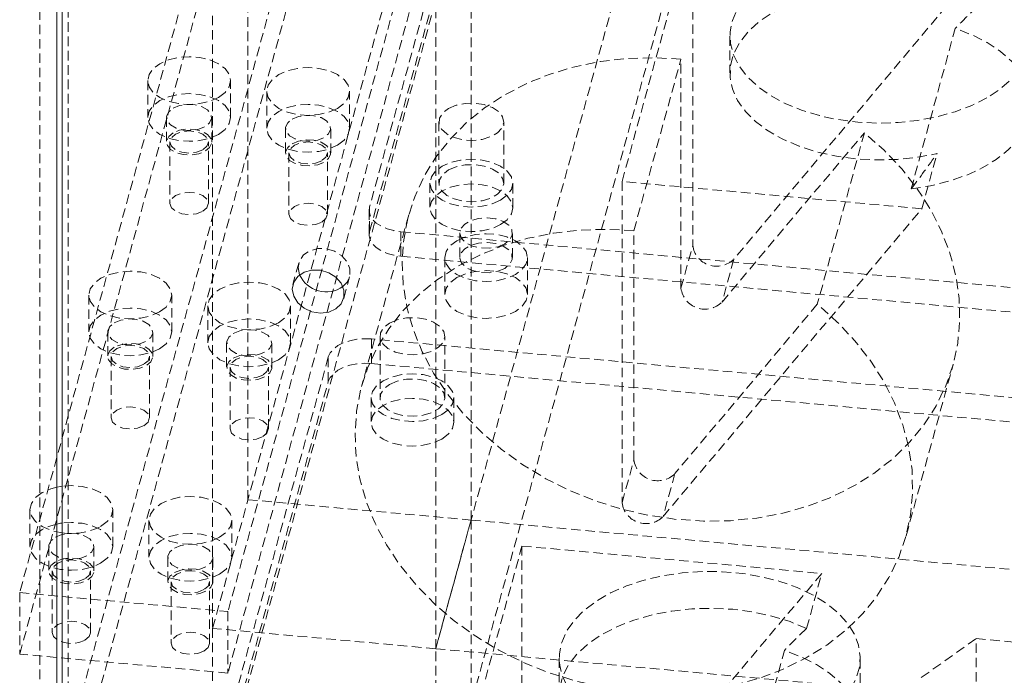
# Model space of a CAD drawing. Header units: millimetres. Extents: x 1529 to 6255, y 1713 to 5797.
# Tile 24 of 82: x 5007 to 5138, y 4556 to 4643. Entities that reach past the tile are written whole.
import ezdxf

# ---------------------------------------------------------------- set-up
doc = ezdxf.new("R2010")
doc.units = ezdxf.units.MM
doc.linetypes.add('HIDDEN', pattern=[1.905, 1.27, -0.635])

msp = doc.modelspace()

# ---------------------------------------------------------------- linework, layer by layer
at = {"color": 7, "linetype": 'HIDDEN', "lineweight": 0}
for p, q in [((5009.719, 4532.385), (5009.719, 5100.697)), ((5013.477, 4532.728), (5013.477, 5101.041)), ((5037.38, 4579.106), (5037.38, 5085.361)), ((5067.011, 4576.397), (5067.011, 5082.652)), ((5032.687, 5068.256), (5032.687, 4562.001)), ((5062.318, 4559.291), (5062.318, 5065.547)), ((5032.687, 4562.001), (5075.707, 4718.8)), ((5062.318, 4559.291), (5105.337, 4716.091)), ((5054.521, 4696.241), (5012.694, 4543.79)), ((5032.687, 4537.504), (5075.707, 4694.304)), ((5105.337, 4691.595), (5062.318, 4534.795)), ((5040.224, 4687.629), (5007.06, 4566.751)), ((5054.521, 4688.076), (5011.501, 4531.276)), ((5067.879, 4685.101), (5034.715, 4564.223)), ((5070.735, 4680.748), (5053.527, 4618.028)), ((5007.06, 4558.586), (5040.224, 4679.464)), ((5067.879, 4676.935), (5034.715, 4556.057)), ((5053.527, 4614.762), (5070.735, 4677.482)), ((5087.068, 4621.408), (5096.454, 4655.619)), ((5096.454, 4655.619), (5096.454, 4612.903)), ((5136.269, 4651.979), (5101.908, 4611.076)), ((5125.465, 4620.418), (5131.317, 4641.746)), ((5101.392, 4640.704), (5101.392, 4635.804)), ((5088.633, 4614.862), (5094.89, 4637.669)), ((5094.89, 4607.201), (5094.89, 4637.669)), ((5024.068, 4634.814), (5024.068, 4629.915)), ((5035.068, 4629.915), (5035.068, 4634.814)), ((5039.871, 4633.369), (5039.871, 4628.47)), ((5050.871, 4628.47), (5050.871, 4633.369)), ((5026.568, 4629.915), (5026.568, 4626.648)), ((5032.568, 4626.648), (5032.568, 4629.915)), ((5042.371, 4628.47), (5042.371, 4625.203)), ((5048.371, 4625.203), (5048.371, 4628.47)), ((5062.746, 4629.341), (5062.746, 4621.176)), ((5071.346, 4621.176), (5071.346, 4629.341)), ((5100.343, 4605.375), (5119.254, 4627.885)), ((5119.254, 4627.885), (5112.996, 4605.077)), ((5027.018, 4626.648), (5027.018, 4618.483)), ((5032.118, 4618.483), (5032.118, 4626.648)), ((5042.821, 4625.203), (5042.821, 4617.038)), ((5047.921, 4617.038), (5047.921, 4625.203)), ((5126.883, 4617.768), (5128.895, 4625.102)), ((5061.546, 4621.176), (5061.546, 4617.91)), ((5072.546, 4617.91), (5072.546, 4621.176)), ((5126.883, 4617.768), (5087.068, 4621.408)), ((5087.068, 4621.408), (5087.068, 4578.692)), ((5053.527, 4618.028), (5053.527, 4614.762)), ((5092.522, 4576.866), (5126.883, 4617.768)), ((5058.727, 4616.971), (5052.469, 4594.164)), ((5053.465, 4617.577), (5053.465, 4614.311)), ((5057.683, 4614.726), (5166.329, 4604.792)), ((5057.683, 4614.726), (5057.683, 4611.46)), ((5065.512, 4614.549), (5065.512, 4611.283)), ((5072.512, 4611.283), (5072.512, 4614.549)), ((5088.633, 4584.394), (5088.633, 4614.862)), ((5094.89, 4607.201), (5096.454, 4612.903)), ((5057.683, 4611.46), (5166.329, 4601.526)), ((5063.512, 4611.283), (5063.512, 4606.384)), ((5074.512, 4606.384), (5074.512, 4611.283)), ((5044.127, 4610.564), (5043.345, 4607.713)), ((5101.908, 4611.076), (5100.343, 4605.375)), ((5050.096, 4605.861), (5050.878, 4608.712)), ((5016.246, 4606.305), (5016.246, 4601.406)), ((5027.246, 4601.406), (5027.246, 4606.305)), ((5032.049, 4604.86), (5032.049, 4599.961)), ((5043.049, 4599.961), (5043.049, 4604.86)), ((5112.996, 4605.077), (5094.086, 4582.567)), ((5018.746, 4601.406), (5018.746, 4598.139)), ((5024.746, 4598.139), (5024.746, 4601.406)), ((5054.925, 4600.832), (5054.925, 4592.667)), ((5063.525, 4592.667), (5063.525, 4600.832)), ((5034.549, 4599.961), (5034.549, 4596.694)), ((5040.549, 4596.694), (5040.549, 4599.961)), ((5162.418, 4590.538), (5053.772, 4600.471)), ((5053.772, 4600.471), (5053.772, 4597.205)), ((5019.196, 4598.139), (5019.196, 4589.974)), ((5024.296, 4589.974), (5024.296, 4598.139)), ((5048.052, 4598.072), (5030.844, 4535.352)), ((5048.052, 4594.806), (5048.052, 4598.072)), ((5053.772, 4597.205), (5162.418, 4587.271)), ((5124.796, 4574.32), (5131.054, 4597.127)), ((5034.999, 4596.694), (5034.999, 4588.529)), ((5040.099, 4588.529), (5040.099, 4596.694)), ((5030.844, 4532.086), (5048.052, 4594.806)), ((5053.725, 4592.667), (5053.725, 4589.401)), ((5064.725, 4589.401), (5064.725, 4592.667)), ((5087.068, 4578.692), (5088.633, 4584.394)), ((5094.086, 4582.567), (5092.522, 4576.866)), ((5032.687, 4562.001), (5037.38, 4579.106)), ((5037.38, 4579.106), (5067.011, 4576.397)), ((5008.424, 4577.796), (5008.424, 4572.897)), ((5019.424, 4572.897), (5019.424, 4577.796)), ((5024.227, 4576.351), (5024.227, 4571.452)), ((5035.227, 4571.452), (5035.227, 4576.351)), ((5067.011, 4576.397), (5062.318, 4559.291)), ((5067.011, 4576.397), (5363.317, 4549.304)), ((5067.011, 4576.397), (5067.011, 4551.9)), ((5010.924, 4572.897), (5010.924, 4569.63)), ((5016.924, 4569.63), (5016.924, 4572.897)), ((5064.385, 4538.732), (5073.771, 4572.943)), ((5073.771, 4572.943), (5113.586, 4569.303)), ((5073.771, 4572.943), (5073.771, 4530.227)), ((5026.727, 4571.452), (5026.727, 4568.185)), ((5032.727, 4568.185), (5032.727, 4571.452)), ((5011.374, 4569.63), (5011.374, 4561.465)), ((5016.474, 4561.465), (5016.474, 4569.63)), ((5113.586, 4569.303), (5079.225, 4528.4)), ((5111.574, 4561.968), (5113.586, 4569.303)), ((5027.177, 4568.185), (5027.177, 4560.02)), ((5032.277, 4560.02), (5032.277, 4568.185)), ((5007.06, 4566.751), (5034.715, 4564.223)), ((5007.06, 4566.751), (5007.06, 4558.586)), ((5034.715, 4564.223), (5034.715, 4556.057)), ((5062.318, 4559.291), (5032.687, 4562.001)), ((5032.687, 4562.001), (5032.687, 4537.504)), ((5126.812, 4555.458), (5134.079, 4560.638)), ((5134.079, 4526.344), (5134.079, 4560.638)), ((5134.079, 4560.638), (5145.483, 4559.596)), ((5062.318, 4534.795), (5062.318, 4559.291)), ((5062.318, 4559.291), (5358.624, 4532.199)), ((5102.782, 4537.742), (5108.634, 4559.07)), ((5034.715, 4556.057), (5007.06, 4558.586)), ((5078.709, 4558.028), (5078.709, 4553.128)), ((5118.709, 4549.046), (5118.709, 4558.028))]:
    msp.add_line(p, q, dxfattribs=at)
at = {"color": 7, "linetype": 'Continuous', "lineweight": 15}
for p, q in [((5011.989, 5098.125), (5011.989, 4529.813)), ((5012.694, 4529.878), (5012.694, 5098.19))]:
    msp.add_line(p, q, dxfattribs=at)
at = {"color": 7, "linetype": 'HIDDEN', "lineweight": 0, "flags": 128}
for points in [[(5135.534, 4632.54), (5133.523, 4631.524), (5131.295, 4630.673), (5128.891, 4630), (5126.353, 4629.519), (5123.726, 4629.237), (5121.058, 4629.16), (5118.396, 4629.288), (5115.787, 4629.621), (5113.278, 4630.151), (5110.914, 4630.869), (5108.737, 4631.763), (5106.785, 4632.817), (5105.095, 4634.011), (5103.695, 4635.325), (5102.611, 4636.735), (5101.862, 4638.215), (5101.462, 4639.74), (5101.417, 4641.282), (5101.729, 4642.814), (5102.392, 4644.308), (5103.393, 4645.738), (5104.716, 4647.078), (5106.337, 4648.304), (5108.226, 4649.395), (5110.35, 4650.33), (5112.671, 4651.094), (5115.148, 4651.672), (5117.736, 4652.055), (5120.39, 4652.235), (5123.061, 4652.209), (5125.703, 4651.978), (5128.267, 4651.546), (5130.709, 4650.92), (5132.985, 4650.112), (5135.054, 4649.136), (5136.879, 4648.01), (5138.427, 4646.753), (5139.672, 4645.388), (5140.59, 4643.94), (5141.166, 4642.434), (5141.389, 4640.897), (5141.255, 4639.356), (5140.767, 4637.84), (5139.933, 4636.375), (5138.768, 4634.987), (5137.293, 4633.701), (5135.534, 4632.54)], [(5134.257, 4644.645), (5132.057, 4645.572), (5129.659, 4646.318), (5127.109, 4646.869), (5124.452, 4647.214), (5121.738, 4647.348), (5119.018, 4647.269), (5116.342, 4646.976), (5113.759, 4646.476), (5111.318, 4645.779), (5109.064, 4644.896), (5107.039, 4643.845), (5105.28, 4642.645), (5103.819, 4641.317), (5102.685, 4639.888), (5101.897, 4638.383), (5101.471, 4636.83), (5101.414, 4635.258), (5101.728, 4633.696), (5102.407, 4632.173), (5103.438, 4630.718), (5104.801, 4629.357), (5106.472, 4628.115), (5108.42, 4627.017), (5110.609, 4626.081), (5112.997, 4625.325), (5115.542, 4624.764), (5118.194, 4624.407), (5120.906, 4624.262), (5123.627, 4624.331), (5126.307, 4624.613), (5128.895, 4625.102)], [(5125.465, 4620.418), (5128.05, 4620.835), (5130.515, 4621.447), (5132.816, 4622.245), (5134.911, 4623.213), (5136.763, 4624.335), (5138.338, 4625.589), (5139.607, 4626.954), (5140.549, 4628.405), (5141.146, 4629.916), (5141.387, 4631.459), (5141.268, 4633.007), (5140.791, 4634.531), (5139.965, 4636.005), (5138.804, 4637.402), (5137.33, 4638.697), (5135.569, 4639.866), (5133.552, 4640.888), (5131.317, 4641.746)], [(5033.457, 4632.569), (5034.331, 4633.226), (5034.88, 4633.992), (5035.068, 4634.814), (5034.88, 4635.636), (5034.331, 4636.401), (5033.457, 4637.059), (5032.318, 4637.564), (5030.991, 4637.881), (5029.568, 4637.989), (5028.144, 4637.881), (5026.818, 4637.564), (5025.679, 4637.059), (5024.805, 4636.401), (5024.255, 4635.636), (5024.068, 4634.814), (5024.255, 4633.992), (5024.805, 4633.226), (5025.679, 4632.569), (5026.818, 4632.064), (5028.144, 4631.747), (5029.568, 4631.639), (5030.991, 4631.747), (5032.318, 4632.064), (5033.457, 4632.569)], [(5094.89, 4637.669), (5091.28, 4637.853), (5087.703, 4637.744), (5084.196, 4637.343), (5080.79, 4636.653), (5077.518, 4635.681), (5074.412, 4634.436), (5071.501, 4632.93), (5068.813, 4631.178), (5066.373, 4629.196), (5064.205, 4627.003), (5062.329, 4624.62), (5060.763, 4622.069), (5059.523, 4619.376), (5058.619, 4616.565), (5058.061, 4613.663), (5057.853, 4610.699), (5057.999, 4607.699), (5058.495, 4604.694), (5059.339, 4601.711), (5060.521, 4598.779), (5062.03, 4595.925), (5063.853, 4593.177), (5065.971, 4590.562), (5068.364, 4588.104), (5071.01, 4585.826), (5073.884, 4583.75), (5076.958, 4581.896), (5080.202, 4580.282), (5083.587, 4578.923), (5087.079, 4577.831), (5090.646, 4577.018), (5094.253, 4576.491), (5097.866, 4576.256), (5101.45, 4576.313), (5104.973, 4576.663), (5108.399, 4577.303), (5111.696, 4578.226), (5114.834, 4579.423), (5117.781, 4580.884), (5120.511, 4582.594), (5122.996, 4584.537), (5125.214, 4586.694), (5127.142, 4589.045), (5128.764, 4591.568), (5130.063, 4594.238), (5131.027, 4597.03), (5131.647, 4599.918), (5131.916, 4602.873), (5131.833, 4605.868), (5131.398, 4608.875), (5130.615, 4611.864), (5129.492, 4614.807), (5128.039, 4617.677), (5126.271, 4620.445), (5124.204, 4623.085), (5121.857, 4625.573), (5119.254, 4627.885)], [(5049.26, 4631.124), (5048.121, 4630.619), (5046.794, 4630.302), (5045.371, 4630.194), (5043.947, 4630.302), (5042.621, 4630.619), (5041.482, 4631.124), (5040.608, 4631.781), (5040.058, 4632.547), (5039.871, 4633.369), (5040.058, 4634.191), (5040.608, 4634.956), (5041.482, 4635.614), (5042.621, 4636.119), (5043.947, 4636.436), (5045.371, 4636.544), (5046.794, 4636.436), (5048.121, 4636.119), (5049.26, 4635.614), (5050.134, 4634.956), (5050.683, 4634.191), (5050.871, 4633.369), (5050.683, 4632.547), (5050.134, 4631.781), (5049.26, 4631.124)], [(5033.457, 4627.669), (5034.331, 4628.327), (5034.88, 4629.093), (5035.068, 4629.915), (5034.88, 4630.736), (5034.331, 4631.502), (5033.457, 4632.16), (5032.318, 4632.664), (5030.991, 4632.981), (5029.568, 4633.09), (5028.144, 4632.981), (5026.818, 4632.664), (5025.679, 4632.16), (5024.805, 4631.502), (5024.255, 4630.736), (5024.068, 4629.915), (5024.255, 4629.093), (5024.805, 4628.327), (5025.679, 4627.669), (5026.818, 4627.165), (5028.144, 4626.848), (5029.568, 4626.739), (5030.991, 4626.848), (5032.318, 4627.165), (5033.457, 4627.669)], [(5027.446, 4631.139), (5028.3, 4631.484), (5029.306, 4631.64), (5030.344, 4631.587), (5031.289, 4631.333), (5032.025, 4630.908), (5032.466, 4630.363), (5032.556, 4629.764), (5032.287, 4629.183), (5031.689, 4628.69), (5030.836, 4628.345), (5029.829, 4628.189), (5028.791, 4628.242), (5027.847, 4628.496), (5027.11, 4628.921), (5026.67, 4629.466), (5026.579, 4630.066), (5026.849, 4630.646), (5027.446, 4631.139)], [(5049.26, 4626.225), (5050.134, 4626.882), (5050.683, 4627.648), (5050.871, 4628.47), (5050.683, 4629.291), (5050.134, 4630.057), (5049.26, 4630.715), (5048.121, 4631.219), (5046.794, 4631.537), (5045.371, 4631.645), (5043.947, 4631.537), (5042.621, 4631.219), (5041.482, 4630.715), (5040.608, 4630.057), (5040.058, 4629.291), (5039.871, 4628.47), (5040.058, 4627.648), (5040.608, 4626.882), (5041.482, 4626.225), (5042.621, 4625.72), (5043.947, 4625.403), (5045.371, 4625.295), (5046.794, 4625.403), (5048.121, 4625.72), (5049.26, 4626.225)], [(5064.006, 4631.097), (5065.037, 4631.536), (5066.247, 4631.78), (5067.528, 4631.808), (5068.766, 4631.617), (5069.851, 4631.223), (5070.687, 4630.662), (5071.2, 4629.984), (5071.343, 4629.248), (5071.105, 4628.521), (5070.506, 4627.867), (5069.6, 4627.344), (5068.466, 4626.998), (5067.207, 4626.861), (5065.933, 4626.944), (5064.758, 4627.239), (5063.787, 4627.722), (5063.105, 4628.349), (5062.773, 4629.063), (5062.821, 4629.803), (5063.245, 4630.501), (5064.006, 4631.097)], [(5043.249, 4629.694), (5044.103, 4630.039), (5045.109, 4630.195), (5046.147, 4630.142), (5047.092, 4629.888), (5047.828, 4629.463), (5048.269, 4628.918), (5048.359, 4628.319), (5048.09, 4627.738), (5047.492, 4627.245), (5046.639, 4626.9), (5045.632, 4626.744), (5044.594, 4626.797), (5043.65, 4627.051), (5042.913, 4627.476), (5042.473, 4628.021), (5042.382, 4628.621), (5042.652, 4629.202), (5043.249, 4629.694)], [(5027.446, 4627.873), (5026.849, 4627.38), (5026.579, 4626.799), (5026.67, 4626.2), (5027.11, 4625.655), (5027.847, 4625.23), (5028.791, 4624.976), (5029.829, 4624.923), (5030.836, 4625.079), (5031.689, 4625.424), (5032.287, 4625.916), (5032.556, 4626.497), (5032.466, 4627.097), (5032.025, 4627.642), (5031.289, 4628.067), (5030.344, 4628.321), (5029.306, 4628.374), (5028.3, 4628.218), (5027.446, 4627.873)], [(5031.371, 4625.607), (5030.544, 4625.288), (5029.568, 4625.176), (5028.592, 4625.288), (5027.765, 4625.607), (5027.212, 4626.085), (5027.018, 4626.648), (5027.212, 4627.212), (5027.765, 4627.689), (5028.592, 4628.008), (5029.568, 4628.12), (5030.544, 4628.008), (5031.371, 4627.689), (5031.924, 4627.212), (5032.118, 4626.648), (5031.924, 4626.085), (5031.371, 4625.607)], [(5043.249, 4626.428), (5044.103, 4626.773), (5045.109, 4626.929), (5046.147, 4626.876), (5047.092, 4626.622), (5047.828, 4626.197), (5048.269, 4625.652), (5048.359, 4625.053), (5048.09, 4624.472), (5047.492, 4623.979), (5046.639, 4623.634), (5045.632, 4623.478), (5044.594, 4623.531), (5043.65, 4623.785), (5042.913, 4624.21), (5042.473, 4624.755), (5042.382, 4625.354), (5042.652, 4625.935), (5043.249, 4626.428)], [(5047.174, 4624.163), (5046.347, 4623.843), (5045.371, 4623.731), (5044.395, 4623.843), (5043.568, 4624.163), (5043.015, 4624.64), (5042.821, 4625.203), (5043.015, 4625.767), (5043.568, 4626.244), (5044.395, 4626.564), (5045.371, 4626.676), (5046.347, 4626.564), (5047.174, 4626.244), (5047.727, 4625.767), (5047.921, 4625.203), (5047.727, 4624.64), (5047.174, 4624.163)], [(5070.935, 4618.931), (5069.796, 4618.426), (5068.47, 4618.109), (5067.046, 4618.001), (5065.623, 4618.109), (5064.296, 4618.426), (5063.157, 4618.931), (5062.283, 4619.588), (5061.734, 4620.354), (5061.546, 4621.176), (5061.734, 4621.998), (5062.283, 4622.763), (5063.157, 4623.421), (5064.296, 4623.926), (5065.623, 4624.243), (5067.046, 4624.351), (5068.47, 4624.243), (5069.796, 4623.926), (5070.935, 4623.421), (5071.809, 4622.763), (5072.359, 4621.998), (5072.546, 4621.176), (5072.359, 4620.354), (5071.809, 4619.588), (5070.935, 4618.931)], [(5064.006, 4622.931), (5065.037, 4623.371), (5066.247, 4623.615), (5067.528, 4623.643), (5068.766, 4623.451), (5069.851, 4623.057), (5070.687, 4622.497), (5071.2, 4621.818), (5071.343, 4621.083), (5071.105, 4620.356), (5070.506, 4619.702), (5069.6, 4619.179), (5068.466, 4618.833), (5067.207, 4618.695), (5065.933, 4618.778), (5064.758, 4619.074), (5063.787, 4619.557), (5063.105, 4620.183), (5062.773, 4620.898), (5062.821, 4621.637), (5063.245, 4622.336), (5064.006, 4622.931)], [(5070.935, 4615.665), (5071.809, 4616.322), (5072.359, 4617.088), (5072.546, 4617.91), (5072.359, 4618.732), (5071.809, 4619.497), (5070.935, 4620.155), (5069.796, 4620.659), (5068.47, 4620.977), (5067.046, 4621.085), (5065.623, 4620.977), (5064.296, 4620.659), (5063.157, 4620.155), (5062.283, 4619.497), (5061.734, 4618.732), (5061.546, 4617.91), (5061.734, 4617.088), (5062.283, 4616.322), (5063.157, 4615.665), (5064.296, 4615.16), (5065.623, 4614.843), (5067.046, 4614.735), (5068.47, 4614.843), (5069.796, 4615.16), (5070.935, 4615.665)], [(5031.371, 4617.442), (5031.924, 4617.92), (5032.118, 4618.483), (5031.924, 4619.046), (5031.371, 4619.524), (5030.544, 4619.843), (5029.568, 4619.955), (5028.592, 4619.843), (5027.765, 4619.524), (5027.212, 4619.046), (5027.018, 4618.483), (5027.212, 4617.92), (5027.765, 4617.442), (5028.592, 4617.123), (5029.568, 4617.011), (5030.544, 4617.123), (5031.371, 4617.442)], [(5047.174, 4615.997), (5047.727, 4616.475), (5047.921, 4617.038), (5047.727, 4617.601), (5047.174, 4618.079), (5046.347, 4618.398), (5045.371, 4618.51), (5044.395, 4618.398), (5043.568, 4618.079), (5043.015, 4617.601), (5042.821, 4617.038), (5043.015, 4616.475), (5043.568, 4615.997), (5044.395, 4615.678), (5045.371, 4615.566), (5046.347, 4615.678), (5047.174, 4615.997)], [(5053.527, 4618.028), (5053.469, 4617.464), (5053.603, 4616.903), (5053.925, 4616.368), (5054.42, 4615.88), (5055.071, 4615.457), (5055.853, 4615.116), (5056.735, 4614.869), (5057.683, 4614.726)], [(5071.487, 4613.121), (5070.55, 4612.734), (5069.445, 4612.544), (5068.294, 4612.572), (5067.221, 4612.814), (5066.342, 4613.244), (5065.752, 4613.815), (5065.515, 4614.466), (5065.658, 4615.126), (5066.164, 4615.724), (5066.979, 4616.194), (5068.014, 4616.486), (5069.157, 4616.568), (5070.285, 4616.432), (5071.274, 4616.091), (5072.019, 4615.584), (5072.438, 4614.964), (5072.485, 4614.3), (5072.157, 4613.662), (5071.487, 4613.121)], [(5088.633, 4614.862), (5085.022, 4615.046), (5081.446, 4614.937), (5077.938, 4614.536), (5074.532, 4613.846), (5071.261, 4612.873), (5068.155, 4611.629), (5065.244, 4610.123), (5062.556, 4608.371), (5060.116, 4606.389), (5057.948, 4604.196), (5056.072, 4601.813), (5054.506, 4599.262), (5053.265, 4596.569), (5052.362, 4593.758), (5051.803, 4590.856), (5051.596, 4587.892), (5051.741, 4584.892), (5052.238, 4581.887), (5053.081, 4578.904), (5054.263, 4575.971), (5055.773, 4573.118), (5057.595, 4570.37), (5059.713, 4567.755), (5062.107, 4565.297), (5064.753, 4563.019), (5067.627, 4560.943), (5070.701, 4559.089), (5073.945, 4557.475), (5077.33, 4556.116), (5080.822, 4555.024), (5084.388, 4554.211), (5087.995, 4553.684), (5091.608, 4553.448), (5095.193, 4553.506), (5098.715, 4553.856), (5102.142, 4554.496), (5105.439, 4555.418), (5108.577, 4556.616), (5111.524, 4558.077), (5114.253, 4559.787), (5116.739, 4561.729), (5118.956, 4563.887), (5120.885, 4566.238), (5122.507, 4568.761), (5123.806, 4571.431), (5124.769, 4574.223), (5125.389, 4577.11), (5125.659, 4580.066), (5125.576, 4583.061), (5125.141, 4586.068), (5124.358, 4589.057), (5123.235, 4592), (5121.782, 4594.87), (5120.014, 4597.638), (5117.946, 4600.278), (5115.6, 4602.766), (5112.996, 4605.077)], [(5053.527, 4614.762), (5053.469, 4614.197), (5053.603, 4613.637), (5053.925, 4613.102), (5054.42, 4612.614), (5055.071, 4612.191), (5055.853, 4611.85), (5056.735, 4611.603), (5057.683, 4611.46)], [(5065.123, 4613.528), (5066.262, 4614.033), (5067.589, 4614.35), (5069.012, 4614.458), (5070.436, 4614.35), (5071.762, 4614.033), (5072.901, 4613.528), (5073.775, 4612.871), (5074.325, 4612.105), (5074.512, 4611.283), (5074.325, 4610.462), (5073.775, 4609.696), (5072.901, 4609.038), (5071.762, 4608.534), (5070.436, 4608.216), (5069.012, 4608.108), (5067.589, 4608.216), (5066.262, 4608.534), (5065.123, 4609.038), (5064.249, 4609.696), (5063.7, 4610.462), (5063.512, 4611.283), (5063.7, 4612.105), (5064.249, 4612.871), (5065.123, 4613.528)], [(5049.987, 4607.424), (5050.543, 4608), (5050.912, 4608.856), (5050.912, 4609.797), (5050.543, 4610.721), (5049.844, 4611.527), (5048.891, 4612.129), (5047.788, 4612.46), (5046.654, 4612.486), (5045.612, 4612.204), (5044.775, 4611.643), (5044.233, 4610.865), (5044.046, 4609.954), (5044.046, 4609.954)], [(5071.487, 4609.855), (5070.55, 4609.468), (5069.445, 4609.278), (5068.294, 4609.306), (5067.221, 4609.548), (5066.342, 4609.977), (5065.752, 4610.549), (5065.515, 4611.2), (5065.658, 4611.86), (5066.164, 4612.457), (5066.979, 4612.928), (5068.014, 4613.22), (5069.157, 4613.302), (5070.285, 4613.166), (5071.274, 4612.825), (5072.019, 4612.318), (5072.438, 4611.698), (5072.485, 4611.033), (5072.157, 4610.396), (5071.487, 4609.855)], [(5044.046, 4609.954), (5044.233, 4609.009), (5044.236, 4609.002)], [(5025.635, 4604.06), (5026.509, 4604.717), (5027.059, 4605.483), (5027.246, 4606.305), (5027.059, 4607.127), (5026.509, 4607.892), (5025.635, 4608.55), (5024.496, 4609.054), (5023.17, 4609.372), (5021.746, 4609.48), (5020.323, 4609.372), (5018.996, 4609.054), (5017.857, 4608.55), (5016.983, 4607.892), (5016.433, 4607.127), (5016.246, 4606.305), (5016.433, 4605.483), (5016.983, 4604.717), (5017.857, 4604.06), (5018.996, 4603.555), (5020.323, 4603.238), (5021.746, 4603.13), (5023.17, 4603.238), (5024.496, 4603.555), (5025.635, 4604.06)], [(5065.123, 4608.629), (5066.262, 4609.134), (5067.589, 4609.451), (5069.012, 4609.559), (5070.436, 4609.451), (5071.762, 4609.134), (5072.901, 4608.629), (5073.775, 4607.972), (5074.325, 4607.206), (5074.512, 4606.384), (5074.325, 4605.562), (5073.775, 4604.797), (5072.901, 4604.139), (5071.762, 4603.634), (5070.436, 4603.317), (5069.012, 4603.209), (5067.589, 4603.317), (5066.262, 4603.634), (5065.123, 4604.139), (5064.249, 4604.797), (5063.7, 4605.562), (5063.512, 4606.384), (5063.7, 4607.206), (5064.249, 4607.972), (5065.123, 4608.629)], [(5041.438, 4602.615), (5040.299, 4602.11), (5038.973, 4601.793), (5037.549, 4601.685), (5036.126, 4601.793), (5034.799, 4602.11), (5033.66, 4602.615), (5032.786, 4603.272), (5032.236, 4604.038), (5032.049, 4604.86), (5032.236, 4605.682), (5032.786, 4606.447), (5033.66, 4607.105), (5034.799, 4607.61), (5036.126, 4607.927), (5037.549, 4608.035), (5038.973, 4607.927), (5040.299, 4607.61), (5041.438, 4607.105), (5042.312, 4606.447), (5042.862, 4605.682), (5043.049, 4604.86), (5042.862, 4604.038), (5042.312, 4603.272), (5041.438, 4602.615)], [(5025.635, 4599.16), (5026.509, 4599.818), (5027.059, 4600.584), (5027.246, 4601.406), (5027.059, 4602.227), (5026.509, 4602.993), (5025.635, 4603.651), (5024.496, 4604.155), (5023.17, 4604.472), (5021.746, 4604.581), (5020.323, 4604.472), (5018.996, 4604.155), (5017.857, 4603.651), (5016.983, 4602.993), (5016.433, 4602.227), (5016.246, 4601.406), (5016.433, 4600.584), (5016.983, 4599.818), (5017.857, 4599.16), (5018.996, 4598.656), (5020.323, 4598.339), (5021.746, 4598.23), (5023.17, 4598.339), (5024.496, 4598.656), (5025.635, 4599.16)], [(5056.184, 4602.588), (5057.215, 4603.027), (5058.425, 4603.271), (5059.706, 4603.299), (5060.944, 4603.108), (5062.029, 4602.714), (5062.865, 4602.153), (5063.378, 4601.475), (5063.522, 4600.739), (5063.283, 4600.012), (5062.684, 4599.358), (5061.778, 4598.835), (5060.645, 4598.489), (5059.385, 4598.352), (5058.112, 4598.435), (5056.937, 4598.73), (5055.965, 4599.213), (5055.283, 4599.84), (5054.952, 4600.554), (5054.999, 4601.294), (5055.423, 4601.992), (5056.184, 4602.588)], [(5019.625, 4602.63), (5020.478, 4602.975), (5021.485, 4603.131), (5022.523, 4603.078), (5023.467, 4602.824), (5024.204, 4602.399), (5024.644, 4601.854), (5024.735, 4601.255), (5024.465, 4600.674), (5023.867, 4600.181), (5023.014, 4599.836), (5022.008, 4599.68), (5020.97, 4599.733), (5020.025, 4599.987), (5019.289, 4600.412), (5018.848, 4600.957), (5018.757, 4601.556), (5019.027, 4602.137), (5019.625, 4602.63)], [(5041.438, 4597.716), (5042.312, 4598.373), (5042.862, 4599.139), (5043.049, 4599.961), (5042.862, 4600.782), (5042.312, 4601.548), (5041.438, 4602.206), (5040.299, 4602.71), (5038.973, 4603.028), (5037.549, 4603.136), (5036.126, 4603.028), (5034.799, 4602.71), (5033.66, 4602.206), (5032.786, 4601.548), (5032.236, 4600.782), (5032.049, 4599.961), (5032.236, 4599.139), (5032.786, 4598.373), (5033.66, 4597.716), (5034.799, 4597.211), (5036.126, 4596.894), (5037.549, 4596.786), (5038.973, 4596.894), (5040.299, 4597.211), (5041.438, 4597.716)], [(5035.428, 4601.185), (5036.281, 4601.53), (5037.288, 4601.686), (5038.326, 4601.633), (5039.27, 4601.379), (5040.006, 4600.954), (5040.447, 4600.409), (5040.538, 4599.81), (5040.268, 4599.229), (5039.67, 4598.736), (5038.817, 4598.391), (5037.811, 4598.235), (5036.773, 4598.288), (5035.828, 4598.542), (5035.092, 4598.967), (5034.651, 4599.512), (5034.56, 4600.112), (5034.83, 4600.693), (5035.428, 4601.185)], [(5019.625, 4599.364), (5019.027, 4598.871), (5018.757, 4598.29), (5018.848, 4597.691), (5019.289, 4597.146), (5020.025, 4596.721), (5020.97, 4596.467), (5022.008, 4596.414), (5023.014, 4596.57), (5023.867, 4596.915), (5024.465, 4597.407), (5024.735, 4597.988), (5024.644, 4598.588), (5024.204, 4599.133), (5023.467, 4599.558), (5022.523, 4599.812), (5021.485, 4599.865), (5020.478, 4599.709), (5019.625, 4599.364)], [(5023.549, 4597.098), (5022.722, 4596.779), (5021.746, 4596.667), (5020.77, 4596.779), (5019.943, 4597.098), (5019.39, 4597.576), (5019.196, 4598.139), (5019.39, 4598.703), (5019.943, 4599.18), (5020.77, 4599.499), (5021.746, 4599.611), (5022.722, 4599.499), (5023.549, 4599.18), (5024.102, 4598.703), (5024.296, 4598.139), (5024.102, 4597.576), (5023.549, 4597.098)], [(5053.772, 4600.471), (5052.794, 4600.505), (5051.823, 4600.427), (5050.897, 4600.242), (5050.051, 4599.956), (5049.319, 4599.58), (5048.727, 4599.129), (5048.299, 4598.62), (5048.052, 4598.072)], [(5035.428, 4597.919), (5036.281, 4598.264), (5037.288, 4598.42), (5038.326, 4598.367), (5039.27, 4598.113), (5040.006, 4597.688), (5040.447, 4597.143), (5040.538, 4596.544), (5040.268, 4595.963), (5039.67, 4595.47), (5038.817, 4595.125), (5037.811, 4594.969), (5036.773, 4595.022), (5035.828, 4595.276), (5035.092, 4595.701), (5034.651, 4596.246), (5034.56, 4596.845), (5034.83, 4597.426), (5035.428, 4597.919)], [(5039.352, 4595.654), (5038.525, 4595.334), (5037.549, 4595.222), (5036.573, 4595.334), (5035.746, 4595.654), (5035.193, 4596.131), (5034.999, 4596.694), (5035.193, 4597.258), (5035.746, 4597.735), (5036.573, 4598.054), (5037.549, 4598.167), (5038.525, 4598.055), (5039.352, 4597.735), (5039.905, 4597.258), (5040.099, 4596.694), (5039.905, 4596.131), (5039.352, 4595.654)], [(5053.772, 4597.205), (5052.794, 4597.239), (5051.823, 4597.161), (5050.897, 4596.976), (5050.051, 4596.69), (5049.319, 4596.314), (5048.727, 4595.863), (5048.299, 4595.353), (5048.052, 4594.806)], [(5063.114, 4590.422), (5061.975, 4589.917), (5060.648, 4589.6), (5059.225, 4589.492), (5057.801, 4589.6), (5056.475, 4589.917), (5055.335, 4590.422), (5054.461, 4591.079), (5053.912, 4591.845), (5053.725, 4592.667), (5053.912, 4593.489), (5054.461, 4594.254), (5055.335, 4594.912), (5056.475, 4595.417), (5057.801, 4595.734), (5059.225, 4595.842), (5060.648, 4595.734), (5061.975, 4595.417), (5063.114, 4594.912), (5063.988, 4594.254), (5064.537, 4593.489), (5064.725, 4592.667), (5064.537, 4591.845), (5063.988, 4591.079), (5063.114, 4590.422)], [(5056.184, 4594.422), (5057.215, 4594.862), (5058.425, 4595.106), (5059.706, 4595.134), (5060.944, 4594.942), (5062.029, 4594.548), (5062.865, 4593.988), (5063.378, 4593.309), (5063.522, 4592.574), (5063.283, 4591.847), (5062.684, 4591.193), (5061.778, 4590.67), (5060.645, 4590.324), (5059.385, 4590.186), (5058.112, 4590.269), (5056.937, 4590.565), (5055.965, 4591.048), (5055.283, 4591.674), (5054.952, 4592.389), (5054.999, 4593.128), (5055.423, 4593.827), (5056.184, 4594.422)], [(5063.114, 4587.156), (5063.988, 4587.813), (5064.537, 4588.579), (5064.725, 4589.401), (5064.537, 4590.223), (5063.988, 4590.988), (5063.114, 4591.646), (5061.975, 4592.15), (5060.648, 4592.468), (5059.225, 4592.576), (5057.801, 4592.468), (5056.475, 4592.15), (5055.335, 4591.646), (5054.461, 4590.988), (5053.912, 4590.223), (5053.725, 4589.401), (5053.912, 4588.579), (5054.461, 4587.813), (5055.335, 4587.156), (5056.475, 4586.651), (5057.801, 4586.334), (5059.225, 4586.226), (5060.648, 4586.334), (5061.975, 4586.651), (5063.114, 4587.156)], [(5023.549, 4588.933), (5024.102, 4589.411), (5024.296, 4589.974), (5024.102, 4590.537), (5023.549, 4591.015), (5022.722, 4591.334), (5021.746, 4591.446), (5020.77, 4591.334), (5019.943, 4591.015), (5019.39, 4590.537), (5019.196, 4589.974), (5019.39, 4589.411), (5019.943, 4588.933), (5020.77, 4588.614), (5021.746, 4588.502), (5022.722, 4588.614), (5023.549, 4588.933)], [(5039.352, 4587.488), (5039.905, 4587.966), (5040.099, 4588.529), (5039.905, 4589.092), (5039.352, 4589.57), (5038.525, 4589.889), (5037.549, 4590.001), (5036.573, 4589.889), (5035.746, 4589.57), (5035.193, 4589.092), (5034.999, 4588.529), (5035.193, 4587.966), (5035.746, 4587.488), (5036.573, 4587.169), (5037.549, 4587.057), (5038.525, 4587.169), (5039.352, 4587.488)], [(5011.989, 4580.768), (5011.174, 4580.545), (5010.035, 4580.041), (5009.161, 4579.383), (5008.612, 4578.618), (5008.424, 4577.796), (5008.612, 4576.974), (5009.161, 4576.208), (5010.035, 4575.551), (5011.174, 4575.046), (5011.989, 4574.824)], [(5017.813, 4575.551), (5018.687, 4576.208), (5019.237, 4576.974), (5019.424, 4577.796), (5019.237, 4578.618), (5018.687, 4579.383), (5017.813, 4580.041), (5016.674, 4580.545), (5015.348, 4580.863), (5013.924, 4580.971), (5012.694, 4580.89)], [(5033.616, 4574.106), (5032.477, 4573.601), (5031.151, 4573.284), (5029.727, 4573.176), (5028.304, 4573.284), (5026.977, 4573.601), (5025.838, 4574.106), (5024.964, 4574.763), (5024.415, 4575.529), (5024.227, 4576.351), (5024.415, 4577.173), (5024.964, 4577.938), (5025.838, 4578.596), (5026.977, 4579.101), (5028.304, 4579.418), (5029.727, 4579.526), (5031.151, 4579.418), (5032.477, 4579.101), (5033.616, 4578.596), (5034.49, 4577.938), (5035.04, 4577.173), (5035.227, 4576.351), (5035.04, 4575.529), (5034.49, 4574.763), (5033.616, 4574.106)], [(5011.989, 4575.869), (5011.174, 4575.646), (5010.035, 4575.142), (5009.161, 4574.484), (5008.612, 4573.718), (5008.424, 4572.897), (5008.612, 4572.075), (5009.161, 4571.309), (5010.035, 4570.651), (5011.174, 4570.147), (5012.501, 4569.83), (5013.924, 4569.721), (5015.348, 4569.83), (5016.674, 4570.147), (5017.813, 4570.651), (5017.813, 4570.651)], [(5017.813, 4570.651), (5018.687, 4571.309), (5019.237, 4572.075), (5019.424, 4572.897), (5019.237, 4573.718), (5018.687, 4574.484), (5017.813, 4575.142), (5016.674, 4575.646), (5015.348, 4575.963), (5013.924, 4576.072), (5012.694, 4575.991)], [(5011.803, 4574.121), (5012.656, 4574.466), (5013.663, 4574.622), (5014.701, 4574.569), (5015.645, 4574.315), (5016.382, 4573.89), (5016.822, 4573.345), (5016.913, 4572.746), (5016.643, 4572.165), (5016.046, 4571.672), (5015.192, 4571.327), (5014.186, 4571.171), (5013.148, 4571.224), (5012.204, 4571.478), (5011.467, 4571.903), (5011.027, 4572.448), (5010.936, 4573.047), (5011.205, 4573.628), (5011.803, 4574.121)], [(5033.616, 4569.206), (5034.49, 4569.864), (5035.04, 4570.63), (5035.227, 4571.452), (5035.04, 4572.273), (5034.49, 4573.039), (5033.616, 4573.697), (5032.477, 4574.201), (5031.151, 4574.519), (5029.727, 4574.627), (5028.304, 4574.519), (5026.977, 4574.201), (5025.838, 4573.697), (5024.964, 4573.039), (5024.415, 4572.273), (5024.227, 4571.452), (5024.415, 4570.63), (5024.964, 4569.864), (5025.838, 4569.207), (5026.977, 4568.702), (5028.304, 4568.385), (5029.727, 4568.277), (5031.151, 4568.385), (5032.477, 4568.702), (5033.616, 4569.206)], [(5027.606, 4572.676), (5028.459, 4573.021), (5029.466, 4573.177), (5030.504, 4573.124), (5031.448, 4572.87), (5032.185, 4572.445), (5032.625, 4571.9), (5032.716, 4571.301), (5032.446, 4570.72), (5031.849, 4570.227), (5030.995, 4569.882), (5029.989, 4569.726), (5028.951, 4569.779), (5028.007, 4570.033), (5027.27, 4570.458), (5026.83, 4571.003), (5026.739, 4571.603), (5027.008, 4572.184), (5027.606, 4572.676)], [(5011.803, 4570.855), (5011.205, 4570.362), (5010.936, 4569.781), (5011.027, 4569.182), (5011.467, 4568.637), (5012.204, 4568.212), (5013.148, 4567.958), (5014.186, 4567.905), (5015.192, 4568.061), (5016.046, 4568.406), (5016.643, 4568.898), (5016.913, 4569.479), (5016.822, 4570.079), (5016.382, 4570.624), (5015.645, 4571.049), (5014.701, 4571.303), (5013.663, 4571.356), (5012.656, 4571.2), (5011.803, 4570.855)], [(5015.727, 4568.589), (5014.9, 4568.27), (5013.924, 4568.158), (5012.948, 4568.27), (5012.121, 4568.589), (5011.568, 4569.067), (5011.374, 4569.63), (5011.568, 4570.194), (5012.121, 4570.671), (5012.948, 4570.99), (5013.924, 4571.102), (5014.9, 4570.99), (5015.727, 4570.671), (5016.28, 4570.194), (5016.474, 4569.63), (5016.28, 4569.067), (5015.727, 4568.589)], [(5027.606, 4569.41), (5028.459, 4569.755), (5029.466, 4569.911), (5030.504, 4569.858), (5031.448, 4569.604), (5032.185, 4569.179), (5032.625, 4568.634), (5032.716, 4568.034), (5032.446, 4567.454), (5031.849, 4566.961), (5030.995, 4566.616), (5029.989, 4566.46), (5028.951, 4566.513), (5028.007, 4566.767), (5027.27, 4567.192), (5026.83, 4567.737), (5026.739, 4568.336), (5027.008, 4568.917), (5027.606, 4569.41)], [(5031.53, 4567.145), (5030.703, 4566.825), (5029.727, 4566.713), (5028.751, 4566.825), (5027.924, 4567.145), (5027.371, 4567.622), (5027.177, 4568.185), (5027.371, 4568.749), (5027.924, 4569.226), (5028.751, 4569.545), (5029.727, 4569.658), (5030.703, 4569.545), (5031.53, 4569.226), (5032.083, 4568.749), (5032.277, 4568.185), (5032.083, 4567.622), (5031.53, 4567.145)], [(5112.851, 4549.863), (5110.84, 4548.848), (5108.612, 4547.997), (5106.208, 4547.324), (5103.67, 4546.843), (5101.043, 4546.561), (5098.375, 4546.483), (5095.712, 4546.612), (5093.104, 4546.945), (5090.595, 4547.475), (5088.231, 4548.193), (5086.054, 4549.087), (5084.102, 4550.141), (5082.412, 4551.335), (5081.012, 4552.649), (5079.928, 4554.059), (5079.179, 4555.539), (5078.779, 4557.064), (5078.734, 4558.606), (5079.046, 4560.138), (5079.709, 4561.632), (5080.71, 4563.062), (5082.033, 4564.402), (5083.654, 4565.628), (5085.543, 4566.719), (5087.667, 4567.654), (5089.988, 4568.418), (5092.465, 4568.996), (5095.053, 4569.379), (5097.707, 4569.559), (5100.378, 4569.533), (5103.02, 4569.302), (5105.584, 4568.87), (5108.026, 4568.244), (5110.302, 4567.436), (5112.371, 4566.46), (5114.196, 4565.333), (5115.744, 4564.077), (5116.989, 4562.712), (5117.907, 4561.264), (5118.483, 4559.757), (5118.706, 4558.22), (5118.572, 4556.68), (5118.084, 4555.164), (5117.25, 4553.698), (5116.085, 4552.31), (5114.61, 4551.024), (5112.851, 4549.863)], [(5111.574, 4561.968), (5109.374, 4562.896), (5106.976, 4563.641), (5104.426, 4564.192), (5101.769, 4564.538), (5099.055, 4564.672), (5096.335, 4564.592), (5093.659, 4564.3), (5091.076, 4563.8), (5088.635, 4563.103), (5086.381, 4562.22), (5084.356, 4561.169), (5082.597, 4559.968), (5081.136, 4558.641), (5080.002, 4557.212), (5079.214, 4555.707), (5078.788, 4554.154), (5078.731, 4552.582), (5079.045, 4551.02), (5079.724, 4549.497), (5080.754, 4548.042), (5082.118, 4546.681), (5083.789, 4545.439), (5085.737, 4544.34), (5087.926, 4543.404), (5090.314, 4542.649), (5092.859, 4542.088), (5095.511, 4541.731), (5098.223, 4541.586), (5100.944, 4541.655), (5103.624, 4541.937), (5106.212, 4542.426)], [(5015.727, 4560.424), (5016.28, 4560.902), (5016.474, 4561.465), (5016.28, 4562.028), (5015.727, 4562.506), (5014.9, 4562.825), (5013.924, 4562.937), (5012.948, 4562.825), (5012.121, 4562.506), (5011.568, 4562.028), (5011.374, 4561.465), (5011.568, 4560.902), (5012.121, 4560.424), (5012.948, 4560.105), (5013.924, 4559.993), (5014.9, 4560.105), (5015.727, 4560.424)], [(5031.53, 4558.979), (5032.083, 4559.457), (5032.277, 4560.02), (5032.083, 4560.583), (5031.53, 4561.061), (5030.703, 4561.38), (5029.727, 4561.492), (5028.751, 4561.38), (5027.924, 4561.061), (5027.371, 4560.583), (5027.177, 4560.02), (5027.371, 4559.457), (5027.924, 4558.979), (5028.751, 4558.66), (5029.727, 4558.548), (5030.703, 4558.66), (5031.53, 4558.979)], [(5102.782, 4537.742), (5105.367, 4538.158), (5107.832, 4538.771), (5110.133, 4539.569), (5112.228, 4540.537), (5114.08, 4541.659), (5115.655, 4542.913), (5116.924, 4544.278), (5117.866, 4545.729), (5118.463, 4547.239), (5118.704, 4548.783), (5118.585, 4550.33), (5118.108, 4551.855), (5117.282, 4553.329), (5116.121, 4554.726), (5114.647, 4556.021), (5112.886, 4557.19), (5110.869, 4558.212), (5108.634, 4559.07)]]:
    msp.add_lwpolyline(points, dxfattribs=at)
at = {"color": 7, "linetype": 'Continuous', "lineweight": 15, "flags": 128}
for points in [[(5043.264, 4607.104), (5043.451, 4608.014), (5043.992, 4608.792), (5044.83, 4609.353), (5045.872, 4609.635), (5047.006, 4609.609), (5048.109, 4609.278), (5049.062, 4608.676), (5049.761, 4607.87), (5050.13, 4606.946), (5050.13, 4606.005), (5049.761, 4605.149), (5049.062, 4604.471), (5048.109, 4604.043), (5047.006, 4603.913), (5045.872, 4604.095), (5044.83, 4604.568), (5043.992, 4605.282), (5043.451, 4606.158), (5043.264, 4607.104)], [(5012.694, 4580.89), (5012.501, 4580.863), (5011.989, 4580.768)], [(5012.694, 4575.991), (5012.501, 4575.963), (5011.989, 4575.869)], [(5011.989, 4574.824), (5012.501, 4574.729), (5012.694, 4574.701)]]:
    msp.add_lwpolyline(points, dxfattribs=at)
at = {"color": 7, "linetype": 'HIDDEN', "lineweight": 0}
for centre, radius, start, end in [((5099.633, 4613.34), 3.209, 187.83822, 315.12833), ((5098.069, 4607.639), 3.209, 187.83922, 315.12806), ((5091.812, 4584.831), 3.209, 187.83857, 315.12871), ((5090.247, 4579.13), 3.209, 187.83959, 315.12769), ((5013.943, 4583.022), 8.414, 261.46372, 297.38227)]:
    msp.add_arc(centre, radius, start, end, dxfattribs=at)
at = {"color": 7, "linetype": 'Continuous', "lineweight": 15}
msp.add_arc((5047.772, 4610.622), 3.89, 204.61338, 304.70254, dxfattribs=at)
at = {"color": 7, "linetype": 'HIDDEN', "lineweight": 0}
for centre, start_param, end_param in [((5121.392, 4622.751), 0.6852984, 0.8647749), ((5121.392, 4622.751), 4.7307003, 4.9101769), ((5098.709, 4540.075), 0.6852984, 0.8647749)]:
    msp.add_ellipse(centre, major_axis=(19.652, 25.982), ratio=0.1429392, start_param=start_param, end_param=end_param, dxfattribs=at)

doc.saveas('drawing.dxf')
